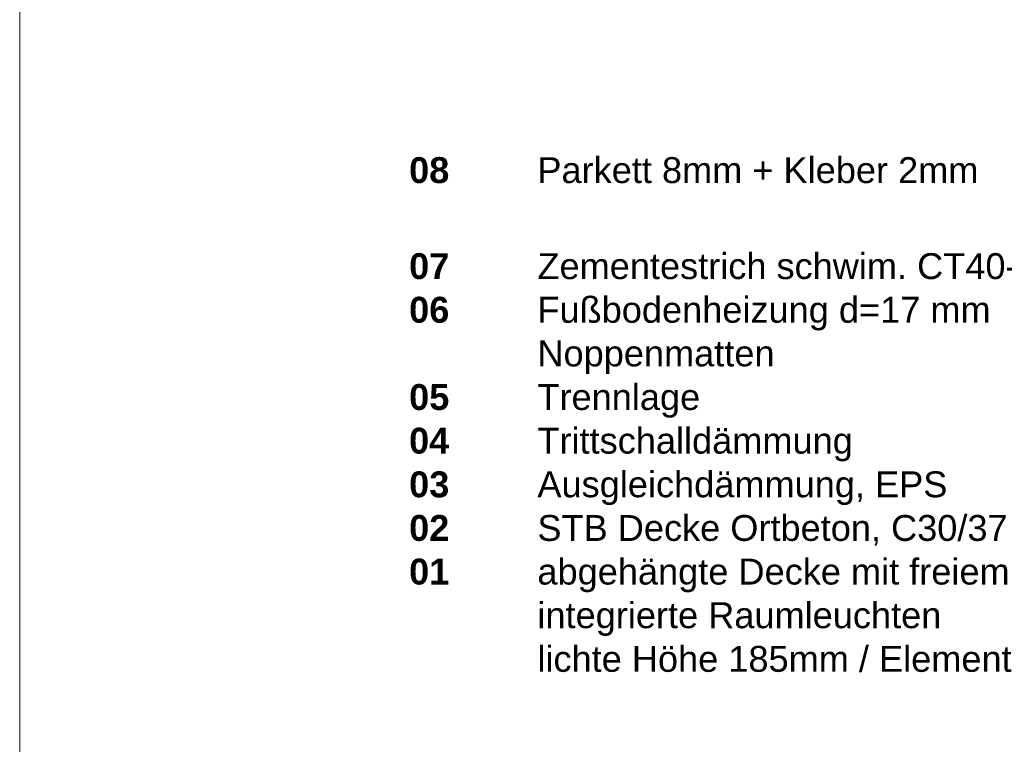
# Model space of a CAD drawing. Header units: metres. Extents: x 0.4 to 30.1, y -10.7 to 8.6.
# Tile 203 of 256: x 4 to 4.959, y 4.734 to 5.44. Entities that reach past the tile are written whole.
import ezdxf

# ---------------------------------------------------------------- set-up
doc = ezdxf.new("R2010")
doc.units = ezdxf.units.M
doc.layers.add('_Bodenaufbauten 20230510 (2D)', color=7, linetype='Continuous', lineweight=9)
doc.layers.add('Keine', color=7, linetype='Continuous', lineweight=9)
doc.styles.add('Arial (bold)', font='arialbd.ttf')

# ---------------------------------------------------------------- blocks, each defined once
blk = doc.blocks.new('Bodenaufbauten 20230510 (2D)')
at = {"layer": 'Keine', "color": 255, "flags": 128}
blk.add_lwpolyline([(4, 6.6), (6, 6.6), (6, 4.2), (4, 4.2)], close=True, dxfattribs=at)
at = {"layer": 'Keine', "color": 7, "insert": (4.3794, 5.30632), "char_height": 0.0252181, "attachment_point": 1, "line_spacing_factor": 1.011258, "style": 'Arial (bold)'}
blk.add_mtext('\\pxt4.957;08^I{\\fArial|b0|i0|c0|p0;Parkett 8mm + Kleber 2mm\\P^I}{\\fArial|b0|i0|c0|p0;\\H1.2x;\\P}07 ^I{\\fArial|b0|i0|c0|p0;Zementestrich schwim. CT40-F5\\P}06{\\fArial|b0|i0|c0|p0; ^I}{\\fArial|b0|i0|c0|p0;Fußbodenheizung d=17 mm \\P     ^INoppenmatten}{\\fArial|b0|i0|c0|p0;\\C1;\\P}05{\\fArial|b0|i0|c0|p0; ^ITrennlage}{\\fArial|b0|i0|c0|p0;\\P}04{\\fArial|b0|i0|c0|p0; ^ITrittschalld}{\\fArial|b0|i0|c0|p0;ämmung\\P}03{\\fArial|b0|i0|c0|p0; ^IAusgleich}{\\fArial|b0|i0|c0|p0;dämmung, EPS}{\\fArial|b0|i0|c0|p0;\\P}02{\\fArial|b0|i0|c0|p0; ^ISTB Decke Ortbeton, C30/37\\P}01{\\fArial|b0|i0|c0|p0;^Iabgehängte Decke mit freiem Querschnitt\\P^Iintegrierte Raumleuchten\\P^Ilichte Höhe 185mm / Elementhöhe 65mm}', dxfattribs=at)

msp = doc.modelspace()

# ---------------------------------------------------------------- block references
at = {"layer": '_Bodenaufbauten 20230510 (2D)'}
msp.add_blockref('Bodenaufbauten 20230510 (2D)', (0, 0), dxfattribs=at)

doc.saveas('drawing.dxf')
